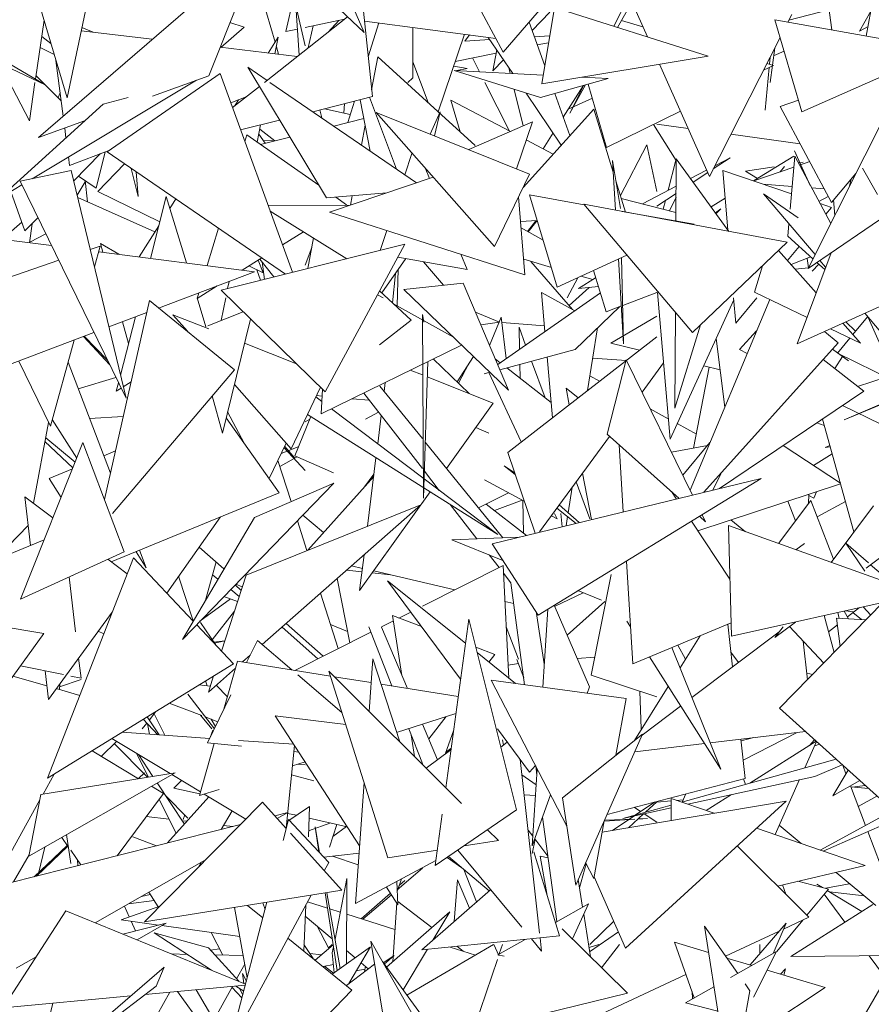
# Model space of a CAD drawing. Header units: metres. Extents: x -14.5 to 13.2, y -19 to 3.3.
# Tile 178 of 210: x 11.672 to 11.802, y 2.35 to 2.5. Entities that reach past the tile are written whole.
import ezdxf

# ---------------------------------------------------------------- set-up
doc = ezdxf.new("R2010")
doc.units = ezdxf.units.M
doc.layers.add('G-IMPT', color=7, linetype='Continuous', lineweight=5)
doc.layers.add('L-PLNT', color=7, linetype='Continuous', lineweight=5, true_color=0x005900)

# ---------------------------------------------------------------- blocks, each defined once
blk = doc.blocks.new('ÁRVORES ORNAMENTAIS - Pequeno e Médio Porte - Ipê-roxo-2870950-CORTE_CALÇADA')
at = {"layer": 'G-IMPT', "color": 253, "true_color": 0xaaaaaa}
for p, q in [((8.00554, 2.49539), (8.02651, 2.51986)), ((8.06427, 2.51694), (8.06087, 2.49785)), ((8.03103, 2.5165), (8.02238, 2.49937)), ((7.96774, 2.51425), (7.98431, 2.4984)), ((7.98431, 2.4984), (7.97725, 2.51484)), ((7.9686, 2.51175), (7.9347, 2.4824)), ((7.9686, 2.51175), (7.96063, 2.49183)), ((8.00554, 2.49539), (7.99766, 2.51011)), ((8.02906, 2.51012), (8.02296, 2.49918)), ((7.96732, 2.50856), (7.97074, 2.49693)), ((7.93905, 2.48843), (7.94302, 2.50736)), ((8.05447, 2.50719), (8.05559, 2.4988)), ((7.93905, 2.48843), (7.93448, 2.50391)), ((7.9724, 2.49857), (7.97356, 2.50371)), ((7.9739, 2.50254), (7.97533, 2.49637)), ((7.9739, 2.50254), (7.9744, 2.49496)), ((7.98558, 2.48864), (7.98411, 2.50261)), ((8.01334, 2.50223), (8.01139, 2.49059)), ((8.01334, 2.50223), (8.03677, 2.4948)), ((8.02513, 2.50307), (8.0275, 2.49774)), ((8.04908, 2.5003), (8.05518, 2.50189)), ((8.06155, 2.50168), (8.05984, 2.49863)), ((7.93422, 2.49128), (7.93554, 2.50029)), ((7.9818, 2.5008), (7.96914, 2.49081)), ((7.97533, 2.49918), (7.98135, 2.50044)), ((7.97884, 2.49846), (7.98044, 2.50025)), ((8.0044, 2.49752), (7.98437, 2.50014)), ((8.01262, 2.50151), (8.00991, 2.49872)), ((8.02356, 2.50025), (8.02682, 2.49928)), ((8.04694, 2.50035), (8.05103, 2.48634)), ((8.04694, 2.50035), (8.07248, 2.49577)), ((8.04951, 2.50114), (8.04893, 2.49999)), ((7.9357, 2.49042), (7.91939, 2.49998)), ((7.94119, 2.49866), (7.95199, 2.49738)), ((7.9413, 2.49917), (7.94303, 2.49844)), ((7.9625, 2.49613), (7.96602, 2.49921)), ((7.96387, 2.49992), (7.96602, 2.49921)), ((7.9724, 2.49857), (7.97414, 2.49893)), ((7.97654, 2.49943), (7.9758, 2.49606)), ((7.98495, 2.49468), (7.98656, 2.49986)), ((7.99173, 2.49918), (7.99174, 2.49151)), ((8.00946, 2.49996), (8.01185, 2.49333)), ((8.06114, 2.49935), (8.05984, 2.49863)), ((7.93518, 2.49779), (7.93659, 2.49675)), ((7.96969, 2.49527), (7.97124, 2.49772)), ((7.97124, 2.49772), (7.97072, 2.49515)), ((7.99559, 2.48634), (7.99964, 2.49815)), ((7.99968, 2.49709), (8.00037, 2.49805)), ((7.99968, 2.49709), (8.00349, 2.49733)), ((8.00699, 2.49216), (8.00325, 2.49767)), ((8.01026, 2.49775), (8.01261, 2.4979)), ((8.04773, 2.49765), (8.03696, 2.47647)), ((7.9357, 2.49042), (7.92261, 2.49665)), ((7.93709, 2.49504), (7.93493, 2.49611)), ((7.96236, 2.49615), (7.97413, 2.49475)), ((7.97094, 2.49625), (7.97129, 2.49509)), ((8.00455, 2.49576), (8.00395, 2.49256)), ((8.0107, 2.49651), (8.01244, 2.49686)), ((8.04621, 2.49081), (8.04692, 2.49605)), ((8.05103, 2.48634), (8.07248, 2.49577)), ((7.93735, 2.49416), (7.93845, 2.48565)), ((7.98547, 2.48967), (7.9864, 2.49469)), ((8.00124, 2.4812), (7.9864, 2.49469)), ((7.99822, 2.49399), (8.00445, 2.49525)), ((8.00192, 2.49242), (8.00086, 2.49453)), ((8.00558, 2.49424), (8.00395, 2.49256)), ((8.01139, 2.49059), (8.03677, 2.4948)), ((8.0462, 2.49463), (8.0461, 2.49358)), ((8.04682, 2.49488), (8.04833, 2.49559)), ((7.92868, 2.49376), (7.93329, 2.48496)), ((7.96952, 2.49111), (7.96658, 2.49312)), ((7.97857, 2.47321), (7.96658, 2.49312)), ((7.99173, 2.49396), (7.99406, 2.48773)), ((8.00001, 2.49291), (7.99797, 2.49326)), ((8.01121, 2.48849), (7.99803, 2.49262)), ((8.01161, 2.49192), (7.99803, 2.49262)), ((7.99845, 2.4926), (8.00001, 2.49291)), ((8.00638, 2.49306), (8.0066, 2.49218)), ((8.02936, 2.49357), (8.03696, 2.47647)), ((8.04519, 2.49265), (8.04671, 2.4934)), ((8.04605, 2.49307), (8.04545, 2.48655)), ((8.04572, 2.49369), (8.04671, 2.4934)), ((7.93373, 2.47612), (7.95877, 2.49116)), ((7.93815, 2.48802), (7.9343, 2.49184)), ((7.94513, 2.48021), (7.96239, 2.49214)), ((7.95208, 2.48872), (7.96063, 2.49183)), ((7.96239, 2.49214), (7.97338, 2.46186)), ((7.99096, 2.49081), (7.99174, 2.49151)), ((8.01121, 2.48849), (8.02152, 2.49141)), ((8.02152, 2.49141), (8.01757, 2.49161)), ((7.93329, 2.48496), (7.93415, 2.49081)), ((7.96835, 2.49019), (7.96426, 2.48697)), ((7.9923, 2.4755), (7.96995, 2.49081)), ((8.00648, 2.48339), (8.00274, 2.49081)), ((8.0072, 2.48974), (8.00857, 2.48418)), ((8.01466, 2.48552), (8.01769, 2.49028)), ((8.01809, 2.49044), (8.01568, 2.4861)), ((8.01783, 2.49036), (8.01568, 2.4861)), ((8.02129, 2.48087), (8.01849, 2.49055)), ((8.06563, 2.4896), (8.052, 2.46245)), ((7.93799, 2.48926), (7.9377, 2.48847)), ((7.94452, 2.4875), (7.94837, 2.48849)), ((7.96634, 2.4886), (7.964, 2.48769)), ((7.9646, 2.48723), (7.96518, 2.48815)), ((7.98558, 2.48864), (7.97648, 2.48634)), ((7.98373, 2.48817), (7.98526, 2.48032)), ((7.98515, 2.48853), (7.98925, 2.47759)), ((7.99754, 2.48809), (7.99896, 2.48328)), ((7.99754, 2.48809), (8.00661, 2.48333)), ((8.01438, 2.48125), (8.00901, 2.48917)), ((8.01337, 2.4891), (8.01568, 2.48269)), ((8.01544, 2.48674), (8.01911, 2.4884)), ((8.04774, 2.48715), (8.05051, 2.48812)), ((7.94452, 2.4875), (7.9286, 2.47304)), ((7.97759, 2.48662), (7.97788, 2.48538)), ((7.97826, 2.48679), (7.98221, 2.48591)), ((7.98125, 2.48612), (7.98134, 2.48757)), ((7.98183, 2.48467), (7.98285, 2.48795)), ((8.01933, 2.48672), (8.00854, 2.47479)), ((8.02229, 2.4771), (8.01933, 2.48672)), ((8.05556, 2.47252), (8.04774, 2.48715)), ((7.98429, 2.48528), (7.97969, 2.48414)), ((8.00417, 2.46581), (7.98618, 2.48621)), ((8.00953, 2.47684), (7.98618, 2.48621)), ((7.99591, 2.48633), (7.99438, 2.48292)), ((7.99591, 2.48633), (7.99507, 2.48264)), ((8.02129, 2.48087), (8.03254, 2.48641)), ((7.9347, 2.4824), (7.94172, 2.48496)), ((7.93868, 2.48385), (7.93887, 2.48237)), ((7.97143, 2.48506), (7.9655, 2.48356)), ((7.96854, 2.48433), (7.96802, 2.48172)), ((7.9707, 2.48189), (7.96841, 2.48366)), ((7.98392, 2.48124), (7.98448, 2.48428)), ((8.00026, 2.48056), (8.00998, 2.48479)), ((8.00754, 2.47764), (8.00998, 2.48479)), ((8.02842, 2.48438), (8.03189, 2.47891)), ((8.03371, 2.48378), (8.02895, 2.48444)), ((7.96646, 2.48281), (7.96615, 2.48178)), ((7.96646, 2.48281), (7.97741, 2.47514)), ((7.96826, 2.48293), (7.96923, 2.48152)), ((7.973, 2.48246), (7.96855, 2.48135)), ((8.0116, 2.4807), (8.01313, 2.4831)), ((8.0508, 2.48143), (8.04022, 2.48289)), ((7.97055, 2.482), (7.96898, 2.48188)), ((8.00904, 2.48205), (8.01315, 2.47989)), ((8.0274, 2.48131), (8.02338, 2.47356)), ((8.02895, 2.47419), (8.0274, 2.48131)), ((7.93925, 2.47944), (7.93942, 2.47812)), ((7.94555, 2.4805), (7.93942, 2.47812)), ((7.94414, 2.47996), (7.94007, 2.47578)), ((7.94485, 2.48023), (7.94349, 2.4747)), ((7.94513, 2.48021), (7.97232, 2.46159)), ((7.99052, 2.47672), (7.99157, 2.47997)), ((8.03189, 2.47918), (8.03184, 2.46969)), ((8.03189, 2.47918), (8.03993, 2.4681)), ((8.03755, 2.47763), (8.0401, 2.47932)), ((8.03779, 2.47811), (8.0401, 2.47932)), ((8.04981, 2.47958), (8.04366, 2.4758)), ((8.04927, 2.47147), (8.04995, 2.47956)), ((8.05233, 2.47511), (8.04992, 2.48038)), ((8.05188, 2.47596), (8.04992, 2.48038)), ((8.05544, 2.46931), (8.04995, 2.47956)), ((7.9478, 2.47839), (7.94371, 2.47419)), ((7.94882, 2.47769), (7.94989, 2.4734)), ((7.99363, 2.47777), (7.99429, 2.47617)), ((8.02218, 2.47888), (8.02338, 2.47161)), ((8.02218, 2.47888), (8.02264, 2.47133)), ((8.03185, 2.47896), (8.03067, 2.47436)), ((8.04246, 2.47728), (8.04682, 2.47796)), ((8.04981, 2.47789), (8.04371, 2.47578)), ((8.04838, 2.47799), (8.04773, 2.47717)), ((8.0505, 2.47853), (8.05125, 2.47865)), ((8.05224, 2.47873), (8.05068, 2.47819)), ((8.07561, 2.47859), (8.052, 2.46245)), ((8.0626, 2.47371), (8.06027, 2.47771)), ((7.93188, 2.47573), (7.93968, 2.47737)), ((7.93968, 2.47737), (7.94803, 2.44266)), ((7.94078, 2.47651), (7.94349, 2.4747)), ((7.94989, 2.4734), (7.94959, 2.47716)), ((7.99487, 2.47636), (7.97905, 2.47103)), ((8.00417, 2.46581), (8.00953, 2.47684)), ((8.03408, 2.47616), (8.03653, 2.47744)), ((8.03448, 2.47561), (8.0367, 2.47707)), ((8.04947, 2.47383), (8.03898, 2.47739)), ((8.03898, 2.47739), (8.03976, 2.46834)), ((8.04246, 2.47728), (8.04427, 2.47617)), ((8.05556, 2.47252), (8.05926, 2.4769)), ((8.05858, 2.4761), (8.05829, 2.47498)), ((7.9286, 2.47304), (7.93215, 2.47517)), ((7.93188, 2.47573), (7.94803, 2.44266)), ((7.94058, 2.47364), (7.94181, 2.47566)), ((7.94179, 2.47583), (7.94215, 2.47261)), ((8.02415, 2.47105), (8.02269, 2.47581)), ((8.02673, 2.47229), (8.03187, 2.47499)), ((8.04956, 2.47496), (8.04515, 2.47529)), ((8.05446, 2.47459), (8.05254, 2.47473)), ((7.93049, 2.47417), (7.93262, 2.46816)), ((7.94067, 2.47327), (7.95243, 2.46803)), ((7.95317, 2.46953), (7.94371, 2.47419)), ((7.95416, 2.47339), (7.95174, 2.46399)), ((7.95416, 2.47339), (7.95723, 2.46329)), ((7.9878, 2.47398), (7.97857, 2.47321)), ((7.97999, 2.47332), (7.98164, 2.47217)), ((7.98225, 2.47211), (7.98251, 2.47354)), ((8.00884, 2.46148), (8.00784, 2.47335)), ((8.00951, 2.47365), (8.01377, 2.45961)), ((8.00951, 2.47365), (8.01786, 2.47216)), ((8.02352, 2.47312), (8.03184, 2.47097)), ((8.02895, 2.47194), (8.03186, 2.47387)), ((8.03086, 2.47123), (8.03186, 2.4733)), ((8.03934, 2.47314), (8.03722, 2.47184)), ((8.05046, 2.47015), (8.04521, 2.47381)), ((8.04521, 2.47381), (8.05306, 2.46455)), ((8.05508, 2.47342), (8.05365, 2.47265)), ((7.9547, 2.47161), (7.95561, 2.47304)), ((7.96967, 2.47208), (7.98204, 2.47204)), ((8.03435, 2.45269), (8.01781, 2.47223)), ((8.04878, 2.46644), (8.01781, 2.47223)), ((8.03027, 2.47282), (8.02992, 2.47147)), ((8.05557, 2.47176), (8.05381, 2.47236)), ((8.05557, 2.47176), (8.0547, 2.4707)), ((8.05589, 2.4729), (8.05605, 2.47052)), ((7.93459, 2.47018), (7.93262, 2.46816)), ((7.96999, 2.47119), (7.98167, 2.46393)), ((8.00884, 2.46148), (7.97905, 2.47103)), ((8.02364, 2.47114), (8.03464, 2.46919)), ((8.03871, 2.47153), (8.03787, 2.47094)), ((8.03796, 2.47081), (8.03871, 2.47153)), ((7.93023, 2.46785), (7.93214, 2.46952)), ((7.9337, 2.46926), (7.93332, 2.46636)), ((7.95002, 2.46421), (7.95302, 2.46895)), ((7.96212, 2.46858), (7.96038, 2.46288)), ((8.0107, 2.46974), (8.00815, 2.46963)), ((8.00824, 2.46862), (8.0116, 2.46675)), ((8.00921, 2.46808), (8.01048, 2.46973)), ((8.00931, 2.46802), (8.0107, 2.46974)), ((8.04892, 2.46735), (8.04908, 2.46925)), ((7.92417, 2.46753), (7.93666, 2.46593)), ((7.93334, 2.46648), (7.93579, 2.46772)), ((7.97506, 2.46804), (7.97186, 2.46603)), ((7.97575, 2.46245), (7.97659, 2.46709)), ((7.98679, 2.46521), (7.98777, 2.46823)), ((8.05274, 2.46392), (8.04892, 2.46735)), ((7.94258, 2.46534), (7.9441, 2.46586)), ((7.94322, 2.46268), (7.9441, 2.46586)), ((7.94451, 2.46492), (7.94414, 2.46623)), ((7.94414, 2.46623), (7.94693, 2.46461)), ((7.96252, 2.45914), (7.99053, 2.46615)), ((7.97633, 2.46566), (7.97533, 2.46297)), ((7.97837, 2.44364), (7.99053, 2.46615)), ((8.03435, 2.45269), (8.04878, 2.46644)), ((8.05064, 2.4658), (8.04887, 2.46365)), ((7.94386, 2.465), (7.96762, 2.46195)), ((7.98947, 2.46418), (8.00002, 2.4623)), ((7.99906, 2.46462), (8.00002, 2.4623)), ((8.01377, 2.45961), (8.02437, 2.46448)), ((8.02356, 2.46411), (8.02388, 2.45097)), ((8.05322, 2.45872), (8.04749, 2.46521)), ((8.05226, 2.46415), (8.0494, 2.46304)), ((8.05549, 2.46484), (8.05033, 2.45094)), ((7.92615, 2.45972), (7.93776, 2.46369)), ((7.96872, 2.46406), (7.96575, 2.46219)), ((7.96891, 2.46177), (7.96676, 2.46283)), ((7.96817, 2.46371), (7.96891, 2.46177)), ((7.97055, 2.46115), (7.96843, 2.46388)), ((7.96876, 2.46346), (7.96911, 2.46079)), ((7.99068, 2.46397), (7.98703, 2.45872)), ((7.99644, 2.45989), (7.99338, 2.46348)), ((8.00864, 2.46385), (8.01286, 2.4626)), ((8.0161, 2.45619), (8.00971, 2.46353)), ((8.0231, 2.46389), (8.02388, 2.45097)), ((8.04384, 2.45882), (8.04502, 2.46285)), ((8.05186, 2.46399), (8.05205, 2.46252)), ((8.05262, 2.46205), (8.05362, 2.46312)), ((8.05454, 2.46229), (8.05334, 2.46337)), ((8.0538, 2.46368), (8.05467, 2.46264)), ((7.96762, 2.46195), (7.95298, 2.45641)), ((7.96854, 2.46065), (7.96799, 2.46222)), ((7.98908, 2.46168), (7.98863, 2.45723)), ((7.98953, 2.46232), (7.98936, 2.45676)), ((8.01737, 2.46127), (8.01916, 2.46074)), ((8.01927, 2.46214), (8.02121, 2.45585)), ((8.05205, 2.46252), (8.05002, 2.46234)), ((7.96193, 2.4598), (7.95885, 2.45786)), ((7.96374, 2.46048), (7.96352, 2.45939)), ((7.99037, 2.45925), (7.99942, 2.4602)), ((8.00634, 2.44389), (7.99942, 2.4602)), ((8.01688, 2.46104), (8.01528, 2.45796)), ((8.01961, 2.46101), (8.01701, 2.45941)), ((8.02003, 2.45968), (8.01701, 2.45941)), ((8.07051, 2.46011), (8.05033, 2.45094)), ((7.95911, 2.45873), (7.95885, 2.45786)), ((7.97837, 2.44364), (7.96252, 2.45914)), ((7.9872, 2.45796), (7.98636, 2.45843)), ((7.99147, 2.45459), (7.98668, 2.45904)), ((7.99037, 2.45925), (8.00634, 2.44389)), ((8.02033, 2.45871), (8.00468, 2.44781)), ((8.01644, 2.45601), (8.01135, 2.45877)), ((8.01187, 2.45282), (8.01135, 2.45877)), ((8.0186, 2.45955), (8.01556, 2.45681)), ((8.02374, 2.4568), (8.02895, 2.45876)), ((8.02902, 2.45878), (8.03096, 2.43641)), ((8.04384, 2.45882), (8.05183, 2.45499)), ((7.95159, 2.45754), (7.94473, 2.42723)), ((7.95159, 2.45754), (7.96455, 2.44701)), ((7.95885, 2.45796), (7.96019, 2.45357)), ((7.96323, 2.45796), (7.96253, 2.4545)), ((7.99792, 2.45199), (7.98881, 2.45706)), ((8.01649, 2.45012), (8.02323, 2.45661)), ((8.02121, 2.45585), (8.02353, 2.45673)), ((8.03096, 2.43641), (8.04068, 2.45766)), ((8.04615, 2.45771), (8.034, 2.42867)), ((8.04065, 2.45796), (8.04098, 2.45411)), ((8.04417, 2.45796), (8.04098, 2.45411)), ((7.95118, 2.45573), (7.94541, 2.45354)), ((7.94945, 2.45507), (7.94717, 2.4462)), ((7.95746, 2.45282), (7.95518, 2.4554)), ((7.96063, 2.45323), (7.95518, 2.4554)), ((7.96051, 2.45369), (7.9659, 2.45583)), ((7.99338, 2.42745), (7.99324, 2.45543)), ((7.99344, 2.45428), (7.99324, 2.45543)), ((8.00498, 2.45426), (8.00129, 2.45579)), ((8.02195, 2.45105), (8.02895, 2.45516)), ((8.03176, 2.45575), (8.03169, 2.44117)), ((8.05882, 2.45238), (8.06106, 2.4551)), ((8.06062, 2.45562), (8.06667, 2.44848)), ((7.94841, 2.45101), (7.94748, 2.45433)), ((7.96271, 2.43732), (7.96702, 2.45474)), ((7.98664, 2.45083), (7.99147, 2.45459)), ((8.00498, 2.45426), (8.00212, 2.45384)), ((8.00344, 2.45072), (8.0052, 2.45503)), ((8.0052, 2.45503), (8.00599, 2.44872)), ((8.00531, 2.4542), (8.0118, 2.4537)), ((8.03557, 2.45385), (8.03169, 2.44117)), ((8.05998, 2.45108), (8.0573, 2.45411)), ((8.05924, 2.45289), (8.05776, 2.45432)), ((8.06328, 2.45021), (8.06117, 2.45498)), ((7.94313, 2.45268), (7.9269, 2.44653)), ((7.94554, 2.44776), (7.94153, 2.45207)), ((7.94167, 2.45212), (7.94518, 2.44848)), ((8.00893, 2.45077), (8.00793, 2.45348)), ((8.00793, 2.45348), (8.008, 2.45012)), ((8.01989, 2.4534), (8.01837, 2.44383)), ((8.04154, 2.45012), (8.04415, 2.45293)), ((8.05659, 2.45111), (8.05451, 2.45284)), ((8.05543, 2.45326), (8.05998, 2.45108)), ((7.93649, 2.4384), (7.94013, 2.45154)), ((7.97399, 2.44792), (7.96611, 2.45106)), ((7.97777, 2.44027), (7.99917, 2.45078)), ((8.00621, 2.43441), (8.02895, 2.45202)), ((8.02632, 2.44998), (8.02195, 2.45105)), ((8.05659, 2.45111), (8.03612, 2.42833)), ((8.03798, 2.45177), (8.03929, 2.44133)), ((8.05649, 2.44954), (8.05838, 2.45184)), ((8.01649, 2.45012), (8.00501, 2.44702)), ((8.04271, 2.4495), (8.04154, 2.45012)), ((8.05572, 2.45014), (8.05814, 2.44837)), ((8.06794, 2.44388), (8.05649, 2.44954)), ((7.93167, 2.44834), (7.93649, 2.4384)), ((7.9392, 2.44818), (7.94564, 2.43123)), ((7.99338, 2.42745), (7.99403, 2.44826)), ((7.99485, 2.44866), (8.00034, 2.44337)), ((8.00097, 2.44905), (7.99848, 2.44516)), ((8.00029, 2.44798), (7.99869, 2.44496)), ((8.00431, 2.44867), (8.00507, 2.44808)), ((8.00805, 2.44784), (8.0081, 2.44571)), ((8.0119, 2.44275), (8.00984, 2.44833)), ((8.01304, 2.4397), (8.01222, 2.44897)), ((8.0243, 2.44842), (8.01915, 2.44875)), ((8.02138, 2.43717), (8.02428, 2.44851)), ((8.03437, 2.4279), (8.02428, 2.44851)), ((8.02668, 2.4436), (8.02995, 2.44806)), ((8.03858, 2.44699), (8.03608, 2.4476)), ((8.0543, 2.44855), (8.06048, 2.44374)), ((8.05722, 2.44904), (8.05607, 2.44718)), ((7.96455, 2.44701), (7.94595, 2.42511)), ((7.9932, 2.44621), (7.99136, 2.44695)), ((8.0035, 2.44662), (8.00263, 2.44638)), ((8.00335, 2.44657), (8.00827, 2.43601)), ((8.00606, 2.44731), (8.01283, 2.44202)), ((8.03691, 2.4474), (8.03455, 2.43508)), ((7.94075, 2.44412), (7.94647, 2.44585)), ((7.94687, 2.44502), (7.94654, 2.44374)), ((7.9476, 2.44441), (7.94879, 2.44517)), ((7.97318, 2.43498), (7.96455, 2.44477)), ((7.98737, 2.4437), (7.98754, 2.44507)), ((8.004, 2.44191), (7.99395, 2.44591)), ((8.01873, 2.44607), (8.02021, 2.44526)), ((8.06963, 2.44461), (8.05749, 2.43936)), ((8.05955, 2.44446), (8.06391, 2.44587)), ((7.94654, 2.44374), (7.94727, 2.4442)), ((7.97318, 2.43498), (7.97766, 2.44434)), ((7.97777, 2.44027), (7.97796, 2.44404)), ((7.9932, 2.43194), (7.98427, 2.44346)), ((7.9932, 2.43651), (7.98672, 2.44451)), ((8.01559, 2.44168), (8.01511, 2.44421)), ((8.01511, 2.44421), (8.01695, 2.44273)), ((8.06048, 2.44374), (8.03849, 2.4289)), ((8.06967, 2.44447), (8.05749, 2.43936)), ((7.96271, 2.43732), (7.96117, 2.44303)), ((7.97695, 2.44286), (7.97787, 2.44217)), ((7.97791, 2.44299), (7.97705, 2.44307)), ((7.9851, 2.44238), (7.98252, 2.4426)), ((8.004, 2.44191), (7.9969, 2.43195)), ((7.96604, 2.43581), (7.96352, 2.44061)), ((8.00468, 2.42188), (7.97568, 2.4402)), ((7.97935, 2.44104), (8.00468, 2.42188)), ((7.98651, 2.44057), (7.98451, 2.43946)), ((8.02794, 2.44104), (8.03069, 2.43954)), ((8.05723, 2.44154), (8.06548, 2.43755)), ((7.93621, 2.43898), (7.93392, 2.42668)), ((7.94051, 2.43354), (7.93678, 2.43942)), ((7.94759, 2.43987), (7.94247, 2.43957)), ((7.9633, 2.4397), (7.97137, 2.42827)), ((7.97375, 2.43387), (7.97622, 2.43986)), ((7.97605, 2.43947), (7.97533, 2.43906)), ((7.98639, 2.43572), (7.98692, 2.44004)), ((8.03206, 2.4388), (8.03496, 2.43721)), ((8.05447, 2.43851), (8.05332, 2.4389)), ((8.05419, 2.43949), (8.05898, 2.42229)), ((8.00135, 2.4382), (8.00331, 2.43732)), ((8.03235, 2.42741), (8.02138, 2.43717)), ((7.94146, 2.43594), (7.93196, 2.41205)), ((7.93566, 2.43605), (7.93993, 2.43208)), ((7.94027, 2.43295), (7.93578, 2.43664)), ((7.94772, 2.41927), (7.94146, 2.43594)), ((7.96985, 2.43043), (7.97245, 2.43581)), ((8.00547, 2.42139), (7.99365, 2.43597)), ((8.01107, 2.42233), (8.02173, 2.43686)), ((8.02383, 2.42534), (8.02318, 2.43557)), ((8.03703, 2.43592), (8.03289, 2.43093)), ((7.94641, 2.43463), (7.94463, 2.43389)), ((7.97169, 2.43423), (7.97259, 2.4346)), ((7.97533, 2.43166), (7.97211, 2.43511)), ((7.97377, 2.43354), (7.97221, 2.4353)), ((7.97276, 2.43467), (7.97435, 2.43532)), ((8.00621, 2.43441), (8.01038, 2.42208)), ((8.03116, 2.43446), (8.03665, 2.43547)), ((8.04822, 2.43546), (8.05691, 2.42972)), ((8.05566, 2.4342), (8.05281, 2.43243)), ((8.05531, 2.43549), (8.0546, 2.43516)), ((8.05537, 2.43527), (8.0546, 2.43516)), ((7.9732, 2.42692), (7.97119, 2.43319)), ((7.97409, 2.43372), (7.97148, 2.43228)), ((7.97375, 2.43387), (7.97967, 2.43129)), ((7.98485, 2.42316), (7.98613, 2.4336)), ((7.93986, 2.43192), (7.9363, 2.43045)), ((7.98436, 2.42914), (7.98582, 2.43108)), ((7.99577, 2.42863), (7.99351, 2.43154)), ((8.00735, 2.43103), (8.00566, 2.43239)), ((8.00726, 2.43131), (8.00566, 2.43239)), ((8.01898, 2.42417), (8.01761, 2.43124)), ((8.03867, 2.43117), (8.03748, 2.42866)), ((7.93813, 2.42756), (7.9363, 2.43045)), ((7.9797, 2.42972), (7.95661, 2.4059)), ((7.96759, 2.4245), (7.9797, 2.42972)), ((7.97573, 2.4195), (7.98578, 2.43073)), ((8.00269, 2.43023), (8.00872, 2.42699)), ((8.00382, 2.42049), (8.04485, 2.43045)), ((8.01086, 2.40963), (8.04485, 2.43045)), ((8.01872, 2.42431), (8.01665, 2.42992)), ((8.05694, 2.42961), (8.03517, 2.42246)), ((8.07891, 2.43052), (8.06085, 2.41677)), ((7.94577, 2.41772), (7.97137, 2.42827)), ((7.99437, 2.4284), (7.98364, 2.41334)), ((8.00177, 2.42595), (8.00634, 2.42827)), ((8.01604, 2.42909), (8.01542, 2.4252)), ((8.03194, 2.42731), (8.03119, 2.42844)), ((8.05327, 2.4284), (8.05285, 2.42745)), ((7.93689, 2.42444), (7.93262, 2.42766)), ((7.93348, 2.42023), (7.93262, 2.42766)), ((8.00418, 2.42554), (8.00842, 2.42715)), ((8.00851, 2.4271), (8.00862, 2.4221)), ((8.05243, 2.4271), (8.04748, 2.42052)), ((8.04892, 2.42698), (8.05009, 2.42398)), ((8.05208, 2.42664), (8.05211, 2.42802)), ((8.05211, 2.42786), (8.05285, 2.42745)), ((8.05243, 2.4271), (8.05589, 2.41815)), ((8.0534, 2.42459), (8.05769, 2.42693)), ((7.96632, 2.41571), (7.99297, 2.42643)), ((7.99297, 2.42643), (7.96879, 2.40511)), ((8.0015, 2.42124), (7.99746, 2.42645)), ((8.00906, 2.42176), (8.0029, 2.42652)), ((8.01335, 2.42511), (8.01373, 2.4243)), ((8.01662, 2.42359), (8.01372, 2.42593)), ((8.01709, 2.42371), (8.01407, 2.42641)), ((8.01451, 2.42308), (8.01433, 2.42511)), ((8.06195, 2.42625), (8.05551, 2.41765)), ((7.95423, 2.41297), (7.96242, 2.42458)), ((7.96759, 2.4245), (7.95661, 2.4059)), ((7.97559, 2.41944), (7.97414, 2.42398)), ((7.97814, 2.42219), (7.97498, 2.42486)), ((8.01286, 2.42477), (8.01373, 2.4243)), ((8.01533, 2.42463), (8.01511, 2.42323)), ((8.04007, 2.4151), (8.0342, 2.42392)), ((8.03637, 2.42383), (8.03542, 2.42467)), ((8.03637, 2.42383), (8.03583, 2.42492)), ((8.04021, 2.42412), (8.04245, 2.42232)), ((7.92789, 2.41794), (7.93313, 2.42326)), ((8.04033, 2.40638), (8.03984, 2.42325)), ((8.03984, 2.42325), (8.069, 2.41282)), ((7.93555, 2.42108), (7.91021, 2.4107)), ((8.00793, 2.42149), (7.99769, 2.42109)), ((8.00545, 2.41796), (7.99769, 2.42109)), ((8.06119, 2.41759), (8.05774, 2.42056)), ((8.06066, 2.41632), (8.05774, 2.42056)), ((7.94772, 2.41927), (7.93196, 2.41205)), ((7.95111, 2.41681), (7.94955, 2.41927)), ((7.95009, 2.4195), (7.95111, 2.41681)), ((7.95917, 2.41998), (7.96295, 2.41665)), ((8.01086, 2.40963), (8.00382, 2.42049)), ((8.05146, 2.42052), (8.05015, 2.41957)), ((7.94915, 2.41833), (7.93605, 2.38477)), ((7.9482, 2.41589), (7.94523, 2.41813)), ((7.94915, 2.41833), (7.95826, 2.40871)), ((7.96175, 2.41771), (7.96013, 2.41187)), ((7.98364, 2.41334), (7.98431, 2.4188)), ((8.00489, 2.41686), (8.00339, 2.4188)), ((8.02529, 2.40221), (8.0243, 2.41786)), ((7.98167, 2.41647), (7.98399, 2.41622)), ((7.98241, 2.41712), (7.98406, 2.41674)), ((7.98578, 2.41634), (7.99815, 2.41347)), ((8.00551, 2.41717), (7.9932, 2.41097)), ((8.00639, 2.40001), (8.00551, 2.41717)), ((8.06469, 2.41458), (8.06153, 2.4173)), ((7.94033, 2.40705), (7.93934, 2.41543)), ((7.95605, 2.41556), (7.95828, 2.40874)), ((7.96204, 2.4151), (7.96121, 2.41577)), ((7.96632, 2.41571), (7.9626, 2.40413)), ((7.98023, 2.4152), (7.98212, 2.40539)), ((7.98557, 2.41604), (7.98834, 2.41574)), ((7.99976, 2.40533), (7.98788, 2.41486)), ((7.99902, 2.39985), (7.98788, 2.41486)), ((8.00669, 2.41454), (8.00557, 2.41599)), ((8.01895, 2.40048), (8.02199, 2.41578)), ((7.96527, 2.41244), (7.96398, 2.41351)), ((7.96558, 2.41339), (7.96466, 2.41421)), ((7.96477, 2.41432), (7.96574, 2.4139)), ((8.00879, 2.399), (8.00669, 2.41454)), ((8.0205, 2.4119), (8.01692, 2.41334)), ((7.96393, 2.41207), (7.95929, 2.40867)), ((7.96503, 2.41167), (7.96294, 2.41243)), ((7.98037, 2.40451), (7.97767, 2.41294)), ((8.00579, 2.41169), (8.00712, 2.41138)), ((8.01335, 2.41094), (8.01771, 2.41303)), ((8.02103, 2.41169), (8.01527, 2.40654)), ((8.04033, 2.40638), (8.069, 2.41282)), ((8.04766, 2.39541), (8.06342, 2.41157)), ((7.93549, 2.4068), (7.91198, 2.41082)), ((7.94593, 2.41008), (7.93619, 2.39677)), ((7.96116, 2.40587), (7.96456, 2.41021)), ((7.99143, 2.41008), (7.98963, 2.40917)), ((8.01178, 2.40218), (8.01053, 2.41015)), ((8.01233, 2.41053), (8.01155, 2.39863)), ((8.0187, 2.3987), (8.01327, 2.41111)), ((8.05814, 2.40904), (8.0575, 2.41024)), ((8.05897, 2.41013), (8.05767, 2.41027)), ((8.05981, 2.41076), (8.05799, 2.40933)), ((8.06038, 2.41088), (8.06154, 2.40963)), ((7.98879, 2.40875), (7.98695, 2.40782)), ((7.98867, 2.40954), (7.99307, 2.40786)), ((7.98867, 2.40954), (7.99008, 2.4004)), ((7.99677, 2.38328), (8.00026, 2.40899)), ((8.00755, 2.37992), (8.00026, 2.40899)), ((8.02439, 2.40869), (8.02493, 2.40783)), ((8.05006, 2.40856), (8.04695, 2.40619)), ((8.05595, 2.4039), (8.05442, 2.40954)), ((8.05634, 2.40913), (8.06084, 2.40892)), ((8.05634, 2.40913), (8.05686, 2.40484)), ((8.05672, 2.40911), (8.05652, 2.41002)), ((8.05883, 2.40999), (8.06012, 2.40895)), ((7.94379, 2.40715), (7.94463, 2.40674)), ((7.95879, 2.40816), (7.96443, 2.40221)), ((7.95939, 2.4085), (7.96166, 2.40513)), ((7.97726, 2.40294), (7.97184, 2.40779)), ((7.97243, 2.40832), (7.97807, 2.40335)), ((7.97919, 2.4082), (7.98179, 2.4071)), ((7.98856, 2.39883), (7.98503, 2.40782)), ((7.99091, 2.39845), (7.98695, 2.40779)), ((8.00599, 2.40784), (8.00787, 2.40289)), ((8.04027, 2.40843), (8.02529, 2.40221)), ((8.04759, 2.40706), (8.03429, 2.39705)), ((8.04049, 2.40172), (8.03976, 2.40822)), ((8.04818, 2.40784), (8.04695, 2.40619)), ((8.05439, 2.40231), (8.04914, 2.40786)), ((8.05646, 2.40814), (8.05509, 2.40708)), ((7.93549, 2.4068), (7.92217, 2.38842)), ((7.96307, 2.40569), (7.96143, 2.40547)), ((7.96152, 2.40534), (7.96307, 2.40569)), ((7.96805, 2.40574), (7.96641, 2.40237)), ((7.96805, 2.40574), (7.9733, 2.40127)), ((7.98535, 2.40702), (7.97378, 2.40119)), ((8.03248, 2.40157), (8.03556, 2.40648)), ((8.05191, 2.39977), (8.05126, 2.40563)), ((8.00133, 2.40472), (8.00426, 2.40361)), ((8.03123, 2.40468), (8.03867, 2.38611)), ((8.03213, 2.40505), (8.03332, 2.4029)), ((7.94117, 2.4), (7.9408, 2.40307)), ((7.96504, 2.40259), (7.96295, 2.39526)), ((7.96504, 2.40259), (7.97917, 2.40033)), ((7.96696, 2.4035), (7.9658, 2.40247)), ((7.98508, 2.39494), (7.98564, 2.40295)), ((7.98974, 2.39028), (7.98564, 2.40295)), ((8.0074, 2.39919), (8.00153, 2.40391)), ((8.00426, 2.40361), (8.00335, 2.40245)), ((8.00762, 2.40285), (8.00865, 2.40005)), ((8.01681, 2.40302), (8.01949, 2.40318)), ((8.02782, 2.40326), (8.03867, 2.38611)), ((8.04139, 2.40239), (8.04024, 2.40395)), ((7.93849, 2.40056), (7.93194, 2.4019)), ((7.93619, 2.39677), (7.93569, 2.40113)), ((7.96443, 2.40221), (7.93605, 2.38477)), ((7.96473, 2.40153), (7.96059, 2.39788)), ((7.98794, 2.37263), (7.97894, 2.40107)), ((7.99917, 2.38089), (7.97894, 2.40107)), ((8.00785, 2.40224), (8.00629, 2.40201)), ((7.93596, 2.39882), (7.93078, 2.4003)), ((7.94121, 2.39982), (7.93791, 2.39868)), ((7.94117, 2.4), (7.93959, 2.40033)), ((7.96015, 2.39958), (7.96037, 2.39882)), ((7.96138, 2.40034), (7.96059, 2.39788)), ((7.9742, 2.40049), (7.98094, 2.39476)), ((7.97977, 2.40023), (7.98539, 2.39933)), ((8.00371, 2.3997), (8.02424, 2.39689)), ((8.00371, 2.3997), (8.01521, 2.37747)), ((8.01895, 2.40048), (8.02895, 2.39714)), ((8.05271, 2.40058), (8.0518, 2.40075)), ((7.94098, 2.39738), (7.93739, 2.39841)), ((7.93789, 2.39826), (7.93792, 2.39913)), ((7.96087, 2.39876), (7.95915, 2.39897)), ((7.96178, 2.39892), (7.9635, 2.39717)), ((7.98689, 2.39909), (7.99866, 2.39721)), ((8.0187, 2.3987), (8.01834, 2.39769)), ((8.02554, 2.39052), (8.03069, 2.39872)), ((7.95746, 2.39756), (7.96149, 2.39226)), ((7.96401, 2.39744), (7.96046, 2.39015)), ((8.02424, 2.39689), (8.02269, 2.38825)), ((8.02657, 2.39226), (8.02635, 2.39801)), ((7.9546, 2.39617), (7.95956, 2.39429)), ((8.03257, 2.39575), (8.02668, 2.39132)), ((8.04766, 2.39541), (8.07122, 2.37415)), ((7.95063, 2.39373), (7.95289, 2.39138)), ((7.95127, 2.39412), (7.95309, 2.39136)), ((7.95158, 2.39365), (7.95258, 2.39493)), ((7.95231, 2.39458), (7.95396, 2.3913)), ((7.9594, 2.39435), (7.96111, 2.39226)), ((7.96009, 2.39409), (7.96203, 2.39336)), ((7.96168, 2.39266), (7.96102, 2.39374)), ((7.97078, 2.39426), (7.98151, 2.39294)), ((7.97078, 2.39426), (7.98364, 2.37445)), ((7.98928, 2.39173), (7.99831, 2.39462)), ((7.99683, 2.39415), (7.99417, 2.39076)), ((7.95049, 2.39226), (7.95119, 2.39315)), ((7.95163, 2.39147), (7.95131, 2.39302)), ((7.96124, 2.3921), (7.96086, 2.39096)), ((7.9932, 2.38698), (7.99113, 2.39226)), ((7.99552, 2.38758), (7.99322, 2.39299)), ((7.99669, 2.38844), (7.99797, 2.39211)), ((8.00952, 2.3857), (8.00465, 2.39226)), ((7.95476, 2.38546), (7.94586, 2.39079)), ((7.96079, 2.39082), (7.94744, 2.39176)), ((7.99147, 2.39139), (7.99199, 2.38804)), ((8.00556, 2.3898), (8.00539, 2.39061)), ((8.01455, 2.38177), (8.02676, 2.39149)), ((8.01659, 2.36848), (8.02676, 2.39149)), ((8.05158, 2.39188), (8.03705, 2.39015)), ((8.04242, 2.38472), (8.04174, 2.39071)), ((8.04177, 2.39045), (8.04373, 2.39094)), ((8.05031, 2.39173), (8.04211, 2.3875)), ((8.05298, 2.39062), (8.0522, 2.38974)), ((7.94427, 2.38811), (7.94657, 2.39037)), ((7.94624, 2.39005), (7.95132, 2.3849)), ((7.96147, 2.39005), (7.95921, 2.38211)), ((7.96046, 2.39015), (7.96564, 2.38963)), ((7.97359, 2.38992), (7.96517, 2.39051)), ((7.97243, 2.37712), (7.97371, 2.38974)), ((7.99756, 2.38908), (7.99376, 2.38628)), ((7.99678, 2.38872), (7.99752, 2.38927)), ((8.00515, 2.38949), (8.00614, 2.39025)), ((8.02421, 2.38946), (8.02288, 2.38846)), ((8.03618, 2.39005), (8.02556, 2.38878)), ((8.0431, 2.384), (8.05323, 2.39039)), ((8.0515, 2.38634), (8.05328, 2.39034)), ((8.05373, 2.38994), (8.053, 2.38971)), ((7.94287, 2.38895), (7.94995, 2.38468)), ((7.95143, 2.38492), (7.94964, 2.38852)), ((7.94994, 2.38835), (7.95213, 2.38503)), ((7.97362, 2.38883), (7.97435, 2.38875)), ((8.00811, 2.38759), (8.01107, 2.36115)), ((8.05625, 2.38766), (8.03273, 2.38111)), ((7.9734, 2.38665), (7.97532, 2.38726)), ((7.97426, 2.38692), (7.97533, 2.38682)), ((8.01045, 2.38667), (8.00952, 2.3857)), ((8.01072, 2.38615), (8.00994, 2.37444)), ((8.01066, 2.38524), (8.01047, 2.38663)), ((8.053, 2.38504), (8.05719, 2.38682)), ((8.05728, 2.38673), (8.05777, 2.38544)), ((7.9555, 2.38557), (7.93321, 2.37289)), ((7.93504, 2.38229), (7.9555, 2.38557)), ((7.93706, 2.38539), (7.93538, 2.38234)), ((7.95086, 2.38556), (7.94994, 2.38469)), ((7.94995, 2.38469), (7.95086, 2.38556)), ((7.95938, 2.38269), (7.95502, 2.3853)), ((7.97326, 2.38526), (7.97667, 2.38434)), ((8.01056, 2.38374), (8.00837, 2.38526)), ((8.04242, 2.38472), (8.02135, 2.37925)), ((8.053, 2.38504), (8.03366, 2.38079)), ((8.04213, 2.38465), (8.04243, 2.38381)), ((8.0581, 2.38599), (8.05575, 2.38205)), ((7.95189, 2.38352), (7.95373, 2.38241)), ((7.95279, 2.38403), (7.95695, 2.37776)), ((7.95649, 2.38442), (7.95533, 2.38325)), ((7.95928, 2.38237), (7.95533, 2.38325)), ((7.95921, 2.38211), (7.9622, 2.38306)), ((7.98302, 2.36565), (7.98432, 2.38409)), ((8.04699, 2.37618), (8.0507, 2.38454)), ((8.05986, 2.3844), (8.05575, 2.38205)), ((8.05846, 2.3836), (8.06074, 2.37757)), ((8.05853, 2.38342), (8.06119, 2.3832)), ((8.05869, 2.38341), (8.06072, 2.38363)), ((7.93504, 2.38229), (7.93321, 2.37289)), ((7.94667, 2.37295), (7.95373, 2.38241)), ((7.95568, 2.37635), (7.9531, 2.38156)), ((7.95406, 2.38212), (7.95746, 2.37868)), ((7.96067, 2.38191), (7.95437, 2.37489)), ((7.96631, 2.37853), (7.95995, 2.38234)), ((8.01045, 2.38211), (8.00871, 2.38224)), ((8.01275, 2.38222), (8.00994, 2.37444)), ((8.01455, 2.38177), (8.01659, 2.36848)), ((8.03112, 2.37829), (8.03112, 2.38167)), ((8.03112, 2.38167), (8.03766, 2.37941)), ((8.03334, 2.38236), (8.03281, 2.38113)), ((8.03647, 2.37982), (8.04034, 2.38226)), ((8.05965, 2.38046), (8.06249, 2.38203)), ((7.93488, 2.38144), (7.92516, 2.36389)), ((7.96885, 2.3811), (7.95084, 2.36287)), ((7.97245, 2.3771), (7.96885, 2.3811)), ((7.976, 2.38045), (7.97253, 2.37812)), ((7.976, 2.38045), (7.97583, 2.37583)), ((8.02059, 2.37651), (8.04863, 2.38127)), ((8.03112, 2.38066), (8.02374, 2.37861)), ((8.03112, 2.38023), (8.02374, 2.37861)), ((8.02417, 2.35887), (8.04863, 2.38127)), ((8.02645, 2.37968), (8.02547, 2.38032)), ((8.02858, 2.38113), (8.02566, 2.37914)), ((8.02895, 2.38118), (8.0272, 2.37957)), ((8.02895, 2.38108), (8.03112, 2.38129)), ((8.03196, 2.38138), (8.03296, 2.38147)), ((7.95461, 2.37851), (7.95111, 2.37891)), ((7.95697, 2.37918), (7.95673, 2.37847)), ((7.96251, 2.37695), (7.96421, 2.37979)), ((7.97072, 2.37902), (7.97269, 2.37952)), ((7.97109, 2.37861), (7.97269, 2.37952)), ((7.97399, 2.3791), (7.97266, 2.37939)), ((7.98174, 2.37737), (7.97594, 2.37866)), ((8.00755, 2.37992), (7.99516, 2.37143)), ((7.99516, 2.37143), (7.99623, 2.37928)), ((8.01369, 2.3629), (8.01153, 2.37883)), ((8.02542, 2.37898), (8.02218, 2.37678)), ((8.02692, 2.37931), (8.02461, 2.37719)), ((8.02607, 2.37853), (8.02751, 2.37861)), ((8.02609, 2.37855), (8.02751, 2.37861)), ((8.02895, 2.37804), (8.02699, 2.37932)), ((8.05386, 2.3738), (8.06342, 2.37903)), ((8.05427, 2.37366), (8.06607, 2.3788)), ((7.93011, 2.36877), (7.96549, 2.3777)), ((7.95734, 2.3782), (7.9566, 2.37828)), ((7.96429, 2.3774), (7.96288, 2.37756)), ((7.9728, 2.37844), (7.97198, 2.37528)), ((7.97893, 2.37193), (7.9728, 2.37844)), ((7.97924, 2.37793), (7.97586, 2.37676)), ((7.97743, 2.37353), (7.97684, 2.37733)), ((7.97754, 2.37341), (7.97684, 2.37733)), ((7.98018, 2.37772), (7.97903, 2.37425)), ((7.97957, 2.37588), (7.98161, 2.3774)), ((8.02091, 2.37825), (8.01934, 2.36949)), ((8.0209, 2.37823), (8.02486, 2.37846)), ((8.02094, 2.37834), (8.02559, 2.37853)), ((8.04414, 2.37716), (8.06071, 2.37143)), ((8.05093, 2.37481), (8.04761, 2.37758)), ((7.93922, 2.3743), (7.93822, 2.37574)), ((7.93959, 2.37174), (7.93895, 2.37616)), ((7.94908, 2.37583), (7.95267, 2.37447)), ((7.98093, 2.36768), (7.97309, 2.37638)), ((8.0048, 2.37526), (8.00315, 2.37691)), ((8.00932, 2.37685), (8.01004, 2.3759)), ((8.06109, 2.37664), (8.06583, 2.3641)), ((7.93908, 2.37451), (7.93401, 2.36975)), ((7.93436, 2.36984), (7.93915, 2.3744)), ((7.93472, 2.37042), (7.93563, 2.37427)), ((7.99956, 2.37445), (8.0048, 2.37526)), ((8.00992, 2.37327), (8.0104, 2.37543)), ((8.01033, 2.37552), (8.01233, 2.37289)), ((8.04119, 2.37446), (8.05212, 2.36356)), ((7.93325, 2.3731), (7.93085, 2.36896)), ((7.94113, 2.37155), (7.93959, 2.37377)), ((7.98356, 2.37334), (7.97817, 2.37274)), ((7.98343, 2.37156), (7.97949, 2.37289)), ((7.98794, 2.37263), (7.99549, 2.37381)), ((7.99697, 2.37267), (7.99922, 2.37112)), ((7.9972, 2.37283), (8.0034, 2.36758)), ((7.99858, 2.37378), (8.00836, 2.36203)), ((8.01411, 2.36073), (8.01021, 2.37353)), ((8.01237, 2.3726), (8.01117, 2.37288)), ((8.01117, 2.37288), (8.01224, 2.36688)), ((7.94061, 2.3723), (7.9407, 2.37144)), ((7.94334, 2.36272), (7.96024, 2.37239)), ((7.95907, 2.37121), (7.95954, 2.37199)), ((7.97893, 2.37193), (7.97824, 2.37066)), ((7.98302, 2.36565), (7.99527, 2.37219)), ((8.01819, 2.3717), (8.01716, 2.36805)), ((8.01809, 2.37189), (8.01934, 2.36949)), ((8.04734, 2.36832), (8.06071, 2.37143)), ((7.9932, 2.37104), (7.98936, 2.36775)), ((8.00147, 2.36589), (7.99952, 2.37086)), ((8.01938, 2.36973), (8.02417, 2.35887)), ((8.06231, 2.36535), (8.05625, 2.37039)), ((7.97989, 2.36025), (7.9817, 2.36946)), ((7.98163, 2.35644), (7.9817, 2.36946)), ((7.98772, 2.36816), (7.98948, 2.36544)), ((7.9893, 2.36901), (7.98948, 2.36544)), ((7.98942, 2.36763), (7.99003, 2.3694)), ((7.9897, 2.36845), (7.99052, 2.36917)), ((7.99854, 2.36927), (7.99806, 2.36291)), ((8.0004, 2.36496), (7.99854, 2.36927)), ((8.01763, 2.36511), (8.01696, 2.36933)), ((8.04808, 2.36849), (8.0486, 2.36707)), ((8.05509, 2.36786), (8.05045, 2.36904)), ((8.05331, 2.36862), (8.05419, 2.36809)), ((8.05463, 2.36798), (8.05833, 2.36866)), ((7.95038, 2.36675), (7.95173, 2.36705)), ((7.98093, 2.36768), (7.95084, 2.36287)), ((7.95291, 2.36516), (7.95151, 2.36739)), ((7.97623, 2.36693), (7.96371, 2.34367)), ((7.98021, 2.35543), (7.97839, 2.36727)), ((7.98068, 2.35577), (7.97863, 2.36731)), ((7.98389, 2.36332), (7.98832, 2.36723)), ((7.98848, 2.36699), (7.98412, 2.36325)), ((7.99312, 2.3586), (8.0036, 2.36775)), ((8.05509, 2.36786), (8.05181, 2.36387)), ((8.05758, 2.3628), (8.05444, 2.36708)), ((8.05491, 2.36765), (8.06017, 2.36446)), ((8.06052, 2.36684), (8.05526, 2.36744)), ((7.94727, 2.36318), (7.9532, 2.36526)), ((7.9478, 2.36527), (7.94853, 2.36362)), ((7.95231, 2.36612), (7.94839, 2.36561)), ((7.96951, 2.36585), (7.96371, 2.34367)), ((7.9665, 2.35434), (7.96456, 2.36506)), ((7.96889, 2.36346), (7.96653, 2.36538)), ((7.96923, 2.36477), (7.96889, 2.36575)), ((7.97542, 2.36542), (7.97515, 2.3584)), ((7.97875, 2.36495), (7.97569, 2.36592)), ((7.98929, 2.36574), (7.98868, 2.35679)), ((7.98946, 2.36595), (7.99466, 2.36201)), ((8.01852, 2.36561), (8.01348, 2.36279)), ((8.01852, 2.36561), (8.01606, 2.36026)), ((8.04937, 2.35756), (8.06184, 2.36552)), ((7.93883, 2.36456), (7.92931, 2.34975)), ((7.93883, 2.36456), (7.96625, 2.35339)), ((7.97535, 2.36371), (7.97947, 2.36029)), ((7.98069, 2.36433), (7.97907, 2.36485)), ((7.98901, 2.3617), (7.98167, 2.36402)), ((7.98772, 2.35595), (7.99739, 2.36439)), ((7.99739, 2.36439), (7.99479, 2.36006)), ((8.01882, 2.35754), (8.0178, 2.36403)), ((8.05212, 2.36356), (8.04826, 2.36176)), ((7.95299, 2.36237), (7.94727, 2.36318)), ((7.94755, 2.36101), (7.95414, 2.36266)), ((7.94883, 2.36296), (7.94948, 2.36149)), ((7.9497, 2.36013), (7.95414, 2.36266)), ((7.96536, 2.36063), (7.95351, 2.3623)), ((7.97887, 2.35889), (7.97714, 2.36223)), ((8.02237, 2.36295), (8.01875, 2.35941)), ((8.04126, 2.35501), (8.03619, 2.36223)), ((8.04022, 2.33649), (8.03619, 2.36223)), ((8.04317, 2.35629), (8.04865, 2.36266)), ((8.04667, 2.35804), (8.04865, 2.36266)), ((8.05119, 2.36312), (8.04724, 2.35832)), ((7.96108, 2.35549), (7.95234, 2.36121)), ((7.95234, 2.36121), (7.96059, 2.35889)), ((7.96276, 2.35779), (7.96101, 2.36124)), ((7.99312, 2.3586), (8.01411, 2.36073)), ((8.02447, 2.35197), (8.0145, 2.36179)), ((8.02309, 2.36133), (8.0187, 2.35827)), ((8.04761, 2.36145), (8.03942, 2.35764)), ((7.98247, 2.35247), (7.9727, 2.36037)), ((7.97653, 2.35728), (7.97511, 2.35941)), ((7.97961, 2.35938), (7.97685, 2.35702)), ((7.97887, 2.35889), (7.97946, 2.35941)), ((7.98531, 2.35907), (7.97947, 2.3549)), ((7.97947, 2.35813), (7.97965, 2.35907)), ((7.982, 2.35346), (7.98531, 2.35907)), ((7.99449, 2.34388), (7.98533, 2.35991)), ((7.98751, 2.34674), (7.98533, 2.35991)), ((8.00406, 2.35941), (7.99083, 2.35171)), ((8.0013, 2.3578), (7.99742, 2.35903)), ((7.99844, 2.35914), (7.99941, 2.3584)), ((8.00483, 2.35773), (8.0041, 2.35941)), ((8.00886, 2.36019), (8.00468, 2.35785)), ((8.00491, 2.35798), (8.00539, 2.35941)), ((8.00981, 2.36029), (8.01138, 2.3584)), ((8.01116, 2.36043), (8.01138, 2.3584)), ((8.02012, 2.35941), (8.0186, 2.35895)), ((8.02323, 2.35941), (8.02052, 2.35586)), ((8.03682, 2.35819), (8.03161, 2.35975)), ((8.03465, 2.3513), (8.03161, 2.35975)), ((8.04463, 2.35799), (8.04465, 2.35941)), ((7.93126, 2.3558), (7.93432, 2.35755)), ((7.95501, 2.35797), (7.95738, 2.35791)), ((7.96523, 2.3538), (7.96059, 2.35889)), ((7.96227, 2.35875), (7.96089, 2.35856)), ((7.96157, 2.35782), (7.96589, 2.35772)), ((7.97602, 2.35804), (7.9778, 2.35783)), ((7.97947, 2.35813), (7.97974, 2.35509)), ((7.98164, 2.35848), (7.98295, 2.35739)), ((7.98888, 2.35776), (7.98723, 2.35662)), ((7.98888, 2.35776), (7.98739, 2.35641)), ((7.99397, 2.35868), (7.99026, 2.3525)), ((8.00468, 2.35785), (8.00569, 2.35765)), ((8.04719, 2.35832), (8.04016, 2.35439)), ((8.04719, 2.35832), (8.04368, 2.35138)), ((8.04937, 2.35756), (8.06719, 2.35776)), ((8.06673, 2.3503), (8.06131, 2.3577)), ((7.96489, 2.35417), (7.96613, 2.35641)), ((7.97806, 2.35604), (7.97963, 2.35636)), ((7.97828, 2.35609), (7.97966, 2.35503)), ((7.98161, 2.35316), (7.9859, 2.35644)), ((7.98387, 2.35663), (7.98496, 2.35572)), ((7.98439, 2.35528), (7.98452, 2.35609)), ((7.9871, 2.3568), (7.99896, 2.34062)), ((8.00096, 2.34627), (8.00463, 2.35715)), ((8.04342, 2.35621), (8.03961, 2.35735)), ((7.95386, 2.35595), (7.93278, 2.33789)), ((7.95386, 2.35595), (7.95262, 2.35308)), ((7.96637, 2.35382), (7.96577, 2.35498)), ((7.966, 2.35349), (7.96577, 2.35498)), ((7.98313, 2.35538), (7.98445, 2.35567)), ((8.03338, 2.35483), (8.01219, 2.34496)), ((8.05459, 2.35287), (8.04577, 2.35551)), ((8.04781, 2.3549), (8.04857, 2.35572)), ((8.04857, 2.35572), (8.0483, 2.35475)), ((7.95262, 2.35308), (7.93278, 2.33789)), ((7.95092, 2.35178), (7.96621, 2.35321)), ((7.96597, 2.35229), (7.96477, 2.35307)), ((8.04312, 2.35236), (8.04238, 2.35341)), ((8.06387, 2.35421), (8.05173, 2.3336)), ((7.92931, 2.34975), (7.94875, 2.35157)), ((7.94419, 2.33342), (7.9547, 2.35213)), ((7.95588, 2.35224), (7.97095, 2.33155)), ((7.95873, 2.35251), (7.97095, 2.33155)), ((7.96142, 2.3479), (7.96425, 2.35303)), ((7.96418, 2.35289), (7.9657, 2.35129)), ((7.96582, 2.35174), (7.96533, 2.35271)), ((7.97181, 2.34149), (7.98247, 2.35247)), ((8.00096, 2.34627), (8.02447, 2.35197)), ((8.03764, 2.35297), (8.03329, 2.35054)), ((8.0344, 2.35116), (8.03431, 2.35226)), ((8.04312, 2.35236), (8.04022, 2.33649)), ((8.05459, 2.35287), (8.04164, 2.34429)), ((7.93685, 2.35046), (7.93589, 2.3465)), ((8.03329, 2.35054), (8.03822, 2.34923))]:
    blk.add_line(p, q, dxfattribs=at)

msp = doc.modelspace()

# ---------------------------------------------------------------- block references
at = {"layer": 'L-PLNT', "color": 253, "true_color": 0xaaaaaa}
msp.add_blockref('ÁRVORES ORNAMENTAIS - Pequeno e Médio Porte - Ipê-roxo-2870950-CORTE_CALÇADA', (3.74032, 0), dxfattribs=at)

doc.saveas('drawing.dxf')
